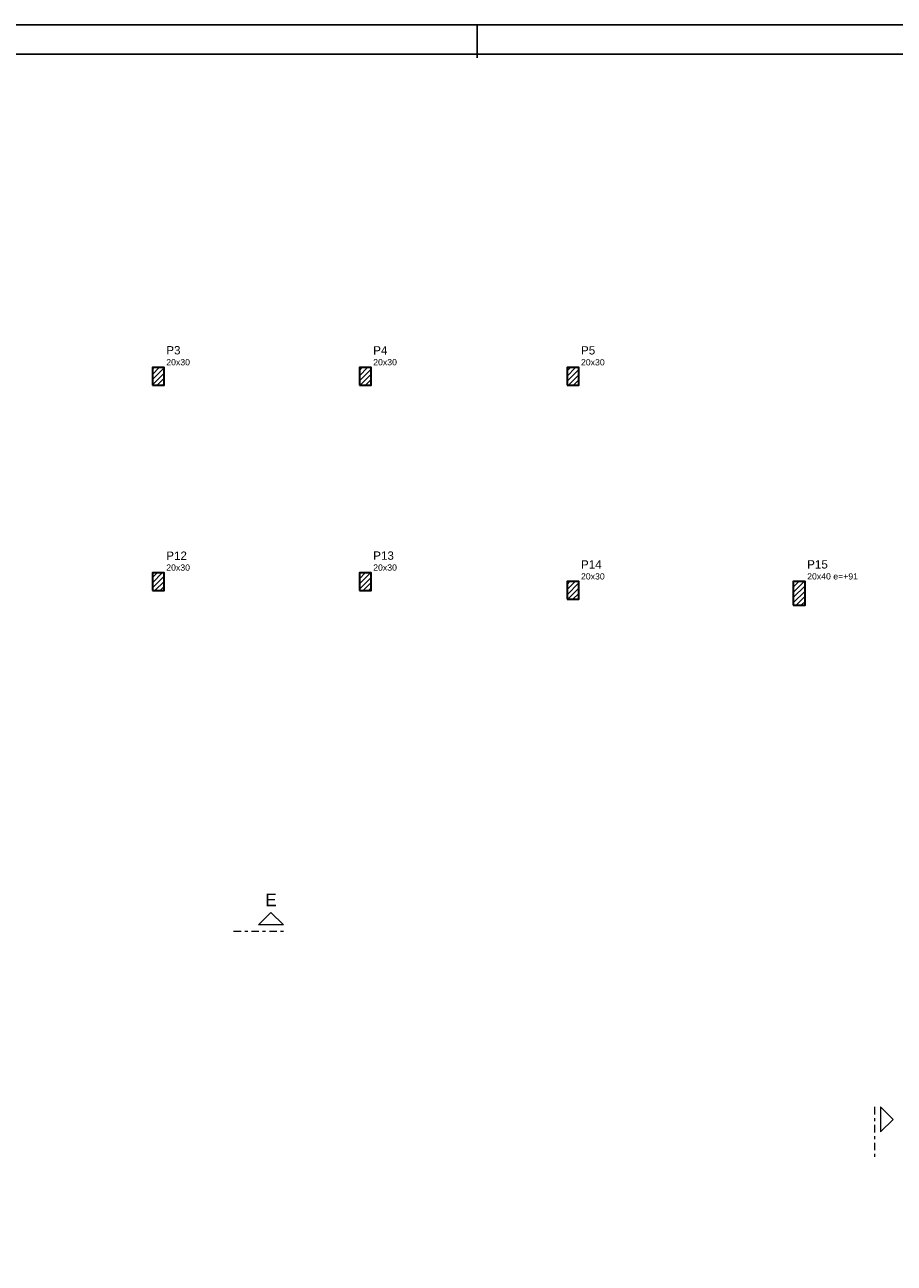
# Model space of a CAD drawing. Header units: millimetres. Extents: x 0 to 119, y 0 to 84.
# Tile 4 of 8: x 30 to 59, y 42 to 84. Entities that reach past the tile are written whole.
import ezdxf

# ---------------------------------------------------------------- set-up
doc = ezdxf.new("R2010")
doc.units = ezdxf.units.MM
doc.header["$MEASUREMENT"] = 0
doc.linetypes.add('DASHDOT', pattern=[2.54, 1.27, -0.635, 0, -0.635])
doc.linetypes.add('NULL', pattern=[0])
for name, color, linetype, lineweight in [('FO-Cortes', 9, 'DASHDOT', 5), ('FO-Hachura pilar que passa', 19, 'Continuous', 5), ('FO-Pilares', 4, 'Continuous', 30), ('FO-Textos dos pilares', 7, 'Continuous', 5)]:
    doc.layers.add(name, color=color, linetype=linetype, lineweight=lineweight)
doc.layers.add('SEDUC_MARF', color=1, linetype='Continuous')
doc.layers.add('SEDUC_MARGG', color=7, linetype='Continuous')
doc.styles.add('Arial', font='txt')

msp = doc.modelspace()

# ---------------------------------------------------------------- hatches: boundary and pattern name
at = {"layer": 'FO-Hachura pilar que passa', "linetype": 'Continuous'}
h = msp.add_hatch(dxfattribs=at)
h.set_pattern_fill('ANSI31', color=19, style=0)
h.paths.add_polyline_path([(33.8663, 71.8624), (34.0663, 71.8624), (34.2663, 71.8624), (34.2663, 72.1624), (34.2663, 72.4624), (34.0663, 72.4624), (33.8663, 72.4624), (33.8663, 72.1624)])
h = msp.add_hatch(dxfattribs=at)
h.set_pattern_fill('ANSI31', color=19, style=0)
h.paths.add_polyline_path([(40.8953, 71.8624), (41.0953, 71.8624), (41.2953, 71.8624), (41.2953, 72.1624), (41.2953, 72.4624), (41.0953, 72.4624), (40.8953, 72.4624), (40.8953, 72.1624)])
h = msp.add_hatch(dxfattribs=at)
h.set_pattern_fill('ANSI31', color=19, style=0)
h.paths.add_polyline_path([(47.9529, 71.8596), (48.1529, 71.8596), (48.3529, 71.8596), (48.3529, 72.1596), (48.3529, 72.4596), (48.1529, 72.4596), (47.9529, 72.4596), (47.9529, 72.1596)])
h = msp.add_hatch(dxfattribs=at)
h.set_pattern_fill('ANSI31', color=19, style=0)
h.paths.add_polyline_path([(33.8663, 64.8908), (34.0663, 64.8908), (34.2663, 64.8908), (34.2663, 65.1908), (34.2663, 65.4908), (34.0663, 65.4908), (33.8663, 65.4908), (33.8663, 65.1908)])
h = msp.add_hatch(dxfattribs=at)
h.set_pattern_fill('ANSI31', color=19, style=0)
h.paths.add_polyline_path([(40.8953, 64.8908), (41.0953, 64.8908), (41.2953, 64.8908), (41.2953, 65.1908), (41.2953, 65.4908), (41.0953, 65.4908), (40.8953, 65.4908), (40.8953, 65.1908)])
h = msp.add_hatch(dxfattribs=at)
h.set_pattern_fill('ANSI31', color=19, style=0)
h.paths.add_polyline_path([(47.9529, 64.5922), (48.1529, 64.5922), (48.3529, 64.5922), (48.3529, 64.8922), (48.3529, 65.1922), (48.1529, 65.1922), (47.9529, 65.1922), (47.9529, 64.8922)])
h = msp.add_hatch(dxfattribs=at)
h.set_pattern_fill('ANSI31', color=19, style=0)
h.paths.add_polyline_path([(55.6351, 64.3922), (55.8351, 64.3922), (56.0351, 64.3922), (56.0351, 64.7922), (56.0351, 65.1922), (55.8351, 65.1922), (55.6351, 65.1922), (55.6351, 64.7922)])

# ---------------------------------------------------------------- linework, layer by layer
at = {"layer": 'FO-Cortes', "ltscale": 0.2}
for p, q in [((36.6224, 53.3254), (38.3168, 53.3254)), ((58.388, 47.3558), (58.388, 45.6614))]:
    msp.add_line(p, q, dxfattribs=at)
at = {"layer": 'FO-Cortes', "linetype": 'Continuous', "ltscale": 0.2}
for points in [[(38.3168, 53.5372), (37.4696, 53.5372), (37.8932, 53.9608), (38.3168, 53.5372)], [(58.5998, 47.3558), (58.5998, 46.5086), (59.0234, 46.9322), (58.5998, 47.3558)]]:
    msp.add_lwpolyline(points, close=True, dxfattribs=at)
at = {"layer": 'FO-Pilares'}
for points in [[(33.8663, 71.8624), (34.0663, 71.8624), (34.2663, 71.8624), (34.2663, 72.1624), (34.2663, 72.4624), (34.0663, 72.4624), (33.8663, 72.4624), (33.8663, 72.1624), (33.8663, 71.8624)], [(40.8953, 71.8624), (41.0953, 71.8624), (41.2953, 71.8624), (41.2953, 72.1624), (41.2953, 72.4624), (41.0953, 72.4624), (40.8953, 72.4624), (40.8953, 72.1624), (40.8953, 71.8624)], [(47.9529, 71.8596), (48.1529, 71.8596), (48.3529, 71.8596), (48.3529, 72.1596), (48.3529, 72.4596), (48.1529, 72.4596), (47.9529, 72.4596), (47.9529, 72.1596), (47.9529, 71.8596)], [(33.8663, 64.8908), (34.0663, 64.8908), (34.2663, 64.8908), (34.2663, 65.1908), (34.2663, 65.4908), (34.0663, 65.4908), (33.8663, 65.4908), (33.8663, 65.1908), (33.8663, 64.8908)], [(40.8953, 64.8908), (41.0953, 64.8908), (41.2953, 64.8908), (41.2953, 65.1908), (41.2953, 65.4908), (41.0953, 65.4908), (40.8953, 65.4908), (40.8953, 65.1908), (40.8953, 64.8908)], [(47.9529, 64.5922), (48.1529, 64.5922), (48.3529, 64.5922), (48.3529, 64.8922), (48.3529, 65.1922), (48.1529, 65.1922), (47.9529, 65.1922), (47.9529, 64.8922), (47.9529, 64.5922)], [(55.6351, 64.3922), (55.8351, 64.3922), (56.0351, 64.3922), (56.0351, 64.7922), (56.0351, 65.1922), (55.8351, 65.1922), (55.6351, 65.1922), (55.6351, 64.7922), (55.6351, 64.3922)]]:
    msp.add_lwpolyline(points, close=True, dxfattribs=at)
at = {"layer": 'SEDUC_MARF'}
msp.add_line((44.9015, 84.1), (44.9015, 82.9804), dxfattribs=at)
msp.add_lwpolyline([(118.9, 84.1), (0, 84.1), (0, 0), (118.9, 0)], close=True, dxfattribs=at)
at = {"layer": 'SEDUC_MARGG'}
msp.add_lwpolyline([(2.5, 1), (117.9, 1), (117.9, 83.1), (2.5, 83.1), (2.5, 1)], dxfattribs=at)

# ---------------------------------------------------------------- texts
at = {"layer": 'FO-Cortes', "linetype": 'NULL', "ltscale": 0.2, "insert": (37.8933, 54.1724), "char_height": 0.4236, "width": 0.773711, "attachment_point": 8, "line_spacing_factor": 0.798, "style": 'Arial'}
msp.add_mtext('E', dxfattribs=at)
at = {"layer": 'FO-Textos dos pilares', "linetype": 'NULL', "attachment_point": 7, "line_spacing_factor": 0.798, "style": 'Arial'}
for s, insert, char_height, width in [('P3', (34.3373, 72.9038), 0.2824, 0.954053), ('P4', (41.3663, 72.9038), 0.2824, 0.954053), ('P5', (48.4233, 72.9008), 0.2824, 0.954053), ('20x30', (34.3373, 72.5335), 0.2118, 1.580273), ('20x30', (41.3663, 72.5335), 0.2118, 1.580273), ('20x30', (48.4233, 72.5305), 0.2118, 1.580273), ('P12', (34.3373, 65.9318), 0.2824, 1.387852), ('P13', (41.3663, 65.9318), 0.2824, 1.387852), ('20x30', (34.3373, 65.5615), 0.2118, 1.580273), ('20x30', (41.3663, 65.5615), 0.2118, 1.580273), ('P14', (48.4233, 65.6338), 0.2824, 1.387852), ('P15', (56.1053, 65.6338), 0.2824, 1.387852), ('20x30', (48.4233, 65.2625), 0.2118, 1.580273), ('20x40 e=+91', (56.1053, 65.2625), 0.2118, 3.386543)]:
    msp.add_mtext(s, dxfattribs=dict(at, insert=insert, char_height=char_height, width=width))

doc.saveas('drawing.dxf')
